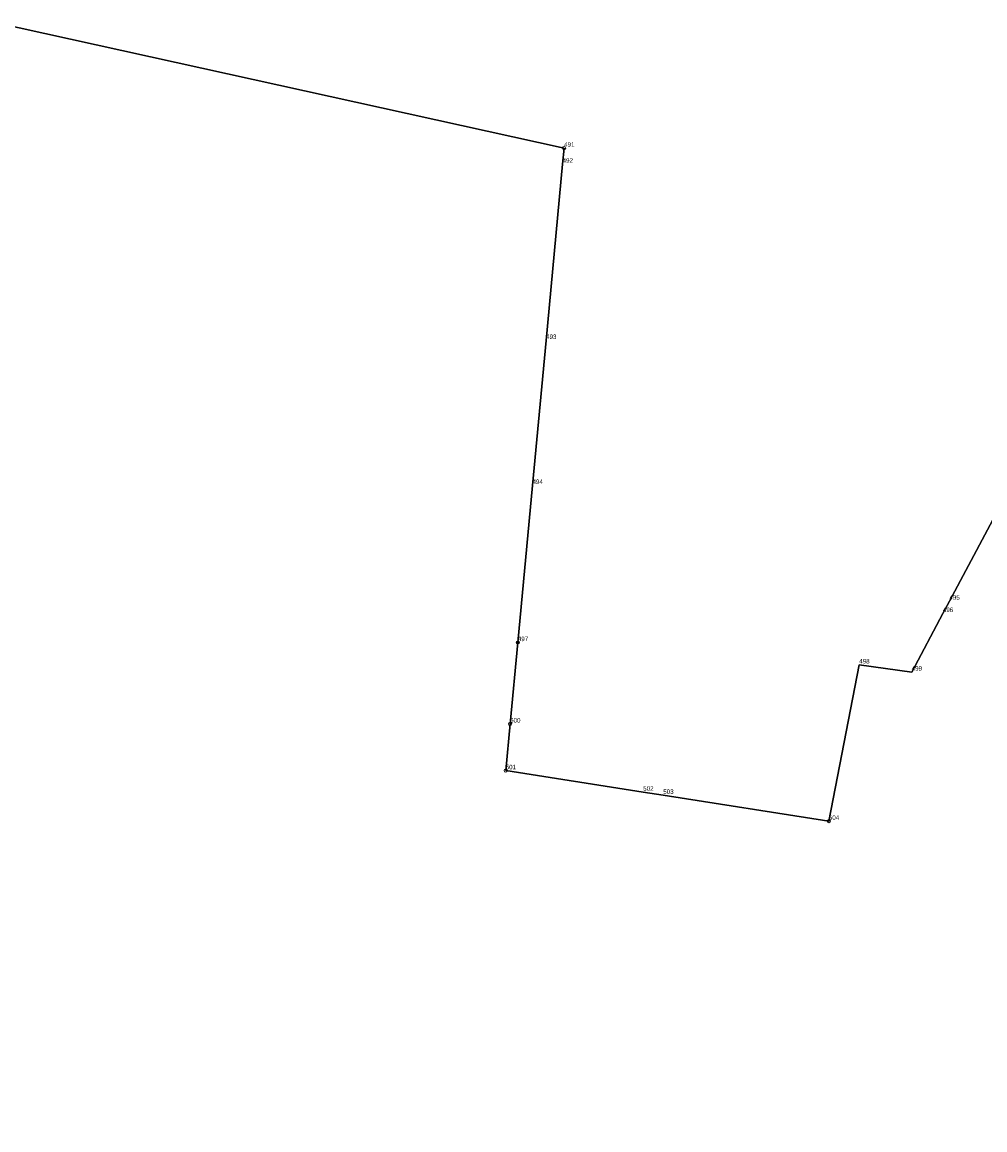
# Model space of a CAD drawing. Header units: metres. Extents: x 5548743 to 5556416, y 5707500 to 5714000.
# Tile 120 of 244: x 5552394 to 5552633, y 5711502 to 5711778. Entities that reach past the tile are written whole.
import ezdxf
from ezdxf.enums import TextEntityAlignment as Align

# ---------------------------------------------------------------- set-up
doc = ezdxf.new("R2010")
doc.units = ezdxf.units.M
doc.linetypes.add('219-1000', pattern=[0])
doc.layers.get('0').update_dxf_attribs({"color": 2, "lineweight": 5})
doc.styles.get("Standard").update_dxf_attribs({"font": 'Working1250', "width": 0.75})

# ---------------------------------------------------------------- blocks, each defined once
blk = doc.blocks.new('202')
at = {"color": 0, "linetype": 'Continuous', "lineweight": 0}
blk.add_circle((0, 0), 0.4, dxfattribs=at)
blk = doc.blocks.new('203')
at = {"linetype": 'Continuous', "lineweight": 0}
h = blk.add_hatch(color=0, dxfattribs=at)
edge = h.paths.add_edge_path()
edge.add_arc((0, 0), 0.09, 0, 360)

msp = doc.modelspace()

# ---------------------------------------------------------------- linework, layer by layer
at = {"layer": '216-obręb ewidencyjny', "color": 7, "linetype": 'CONTINUOUS', "lineweight": 25, "flags": 128}
for points in [[(5552679.16, 5711442.78), (5552714.87, 5711541.1), (5552730.31, 5711588.98), (5552748.08, 5711631.97), (5552646.36, 5711658.41), (5552638.8, 5711660.44), (5552624.64, 5711633.81), (5552623.01, 5711630.74), (5552615.25, 5711616.16), (5552602.2, 5711617.95), (5552594.64, 5711579.05), (5552553.44, 5711585.49), (5552548.45, 5711586.27), (5552514.23, 5711591.62), (5552515.33, 5711603.25), (5552517.25, 5711623.5), (5552520.9, 5711662.6), (5552524.28, 5711698.67), (5552528.39, 5711742.51), (5552528.77, 5711746.49), (5552386.72, 5711777.83)], [(5552386.72, 5711777.83), (5552528.77, 5711746.49), (5552528.39, 5711742.51), (5552524.28, 5711698.67), (5552520.9, 5711662.6), (5552517.25, 5711623.5), (5552515.33, 5711603.25), (5552514.23, 5711591.62), (5552548.45, 5711586.27), (5552553.44, 5711585.49), (5552594.64, 5711579.05), (5552602.2, 5711617.95), (5552615.25, 5711616.16), (5552623.01, 5711630.74), (5552624.64, 5711633.81), (5552638.8, 5711660.44), (5552646.36, 5711658.41), (5552748.08, 5711631.97), (5552730.31, 5711588.98), (5552714.87, 5711541.1), (5552679.16, 5711442.78)]]:
    msp.add_lwpolyline(points, dxfattribs=at)
at = {"layer": '218-kontur użytku gruntowego', "color": 3, "linetype": 'CONTINUOUS', "lineweight": 18, "flags": 128}
for points in [[(5552528.77, 5711746.49), (5552386.72, 5711777.83)], [(5552528.39, 5711742.51), (5552528.77, 5711746.49)], [(5552524.28, 5711698.67), (5552528.39, 5711742.51)], [(5552520.9, 5711662.6), (5552524.28, 5711698.67)], [(5552517.25, 5711623.5), (5552520.9, 5711662.6)], [(5552638.8, 5711660.44), (5552624.64, 5711633.81)], [(5552624.64, 5711633.81), (5552623.01, 5711630.74)], [(5552623.01, 5711630.74), (5552615.25, 5711616.16)], [(5552515.33, 5711603.25), (5552517.25, 5711623.5)], [(5552602.2, 5711617.95), (5552594.64, 5711579.05)], [(5552615.25, 5711616.16), (5552602.2, 5711617.95)], [(5552514.23, 5711591.62), (5552515.33, 5711603.25)], [(5552548.45, 5711586.27), (5552514.23, 5711591.62)], [(5552553.44, 5711585.49), (5552548.45, 5711586.27)], [(5552594.64, 5711579.05), (5552553.44, 5711585.49)]]:
    msp.add_lwpolyline(points, dxfattribs=at)
at = {"layer": '219-działka ewidencyjna', "color": 7, "linetype": '219-1000', "lineweight": 18, "flags": 128}
for points in [[(5552386.72, 5711777.83), (5552528.77, 5711746.49)], [(5552528.77, 5711746.49), (5552528.39, 5711742.51)], [(5552528.39, 5711742.51), (5552524.28, 5711698.67)], [(5552524.28, 5711698.67), (5552520.9, 5711662.6)], [(5552520.9, 5711662.6), (5552517.25, 5711623.5)], [(5552638.8, 5711660.44), (5552624.64, 5711633.81)], [(5552624.64, 5711633.81), (5552623.01, 5711630.74)], [(5552623.01, 5711630.74), (5552615.25, 5711616.16)], [(5552517.25, 5711623.5), (5552515.33, 5711603.25)], [(5552602.2, 5711617.95), (5552594.64, 5711579.05)], [(5552602.2, 5711617.95), (5552615.25, 5711616.16)], [(5552515.33, 5711603.25), (5552514.23, 5711591.62)], [(5552514.23, 5711591.62), (5552548.45, 5711586.27)], [(5552548.45, 5711586.27), (5552553.44, 5711585.49)], [(5552553.44, 5711585.49), (5552594.64, 5711579.05)]]:
    msp.add_lwpolyline(points, dxfattribs=at)

# ---------------------------------------------------------------- block references
at = {"layer": '202-punkt graniczny', "color": 7, "linetype": 'CONTINUOUS', "lineweight": 18}
for p in [(5552528.77, 5711746.49), (5552517.25, 5711623.5), (5552515.33, 5711603.25), (5552514.23, 5711591.62), (5552594.64, 5711579.05)]:
    msp.add_blockref('202', p, dxfattribs=at)
at = {"layer": '203-punkt graniczny', "color": 7, "linetype": 'CONTINUOUS', "lineweight": 18}
for p in [(5552528.39, 5711742.51), (5552524.28, 5711698.67), (5552520.9, 5711662.6), (5552624.64, 5711633.81), (5552623.01, 5711630.74), (5552602.2, 5711617.95), (5552615.25, 5711616.16), (5552548.45, 5711586.27), (5552553.44, 5711585.49)]:
    msp.add_blockref('203', p, dxfattribs=at)

# ---------------------------------------------------------------- texts
at = {"layer": '202-punkt graniczny-Atr103', "color": 7, "width": 0.9}
for s, p in [('491', (5552528.77, 5711746.49)), ('491', (5552528.77, 5711746.49)), ('497', (5552517.25, 5711623.5)), ('497', (5552517.25, 5711623.5)), ('500', (5552515.33, 5711603.25)), ('500', (5552515.33, 5711603.25)), ('501', (5552514.23, 5711591.62)), ('501', (5552514.23, 5711591.62)), ('504', (5552594.64, 5711579.05)), ('504', (5552594.64, 5711579.05))]:
    msp.add_text(s, height=1.125, dxfattribs=at).set_placement(p, align=Align.BOTTOM_LEFT)
at = {"layer": '203-punkt graniczny-Atr103', "color": 7, "width": 0.9}
for s, p in [('492', (5552528.39, 5711742.51)), ('492', (5552528.39, 5711742.51)), ('493', (5552524.28, 5711698.67)), ('493', (5552524.28, 5711698.67)), ('494', (5552520.9, 5711662.6)), ('494', (5552520.9, 5711662.6)), ('495', (5552624.64, 5711633.81)), ('495', (5552624.64, 5711633.81)), ('496', (5552623.01, 5711630.74)), ('496', (5552623.01, 5711630.74)), ('498', (5552602.2, 5711617.95)), ('498', (5552602.2, 5711617.95)), ('499', (5552615.25, 5711616.16)), ('499', (5552615.25, 5711616.16)), ('502', (5552548.45, 5711586.27)), ('502', (5552548.45, 5711586.27)), ('503', (5552553.44, 5711585.49)), ('503', (5552553.44, 5711585.49))]:
    msp.add_text(s, height=1.125, dxfattribs=at).set_placement(p, align=Align.BOTTOM_LEFT)

doc.saveas('drawing.dxf')
